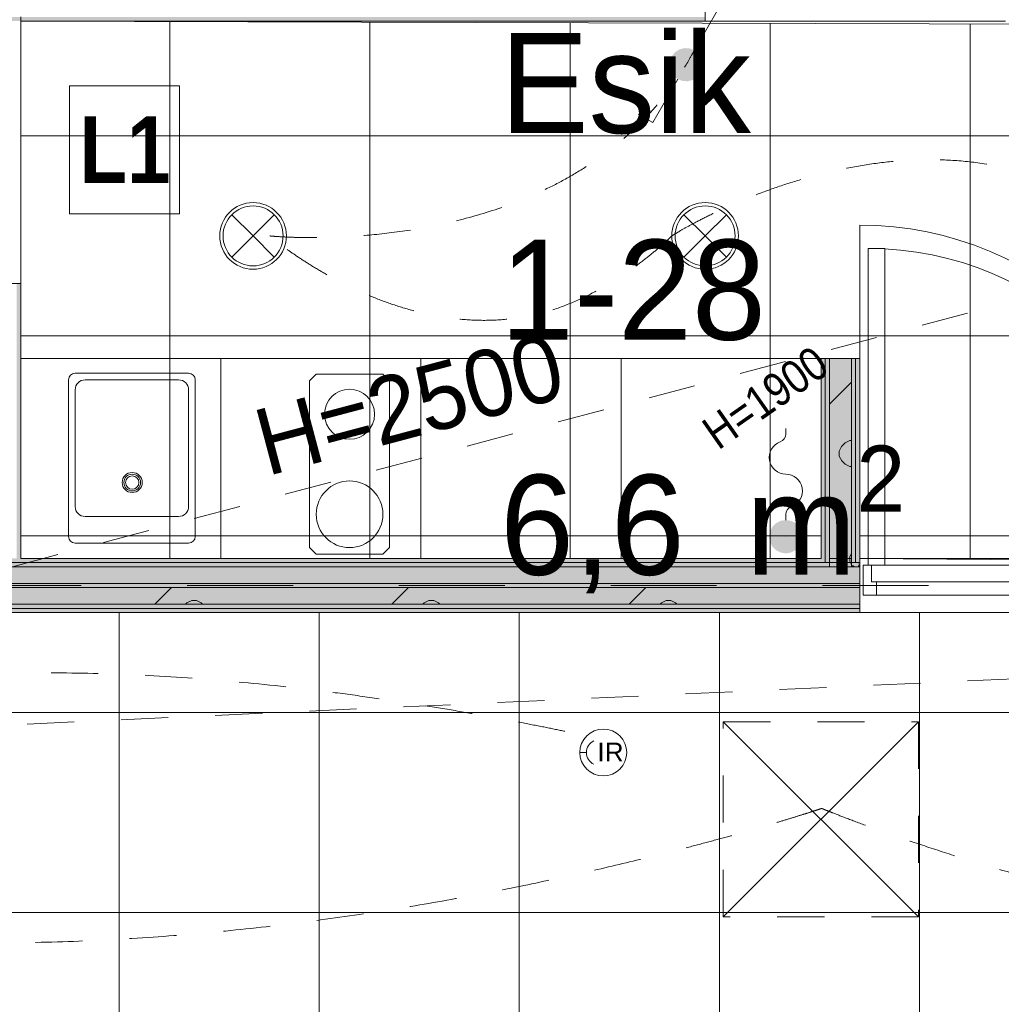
# Model space of a CAD drawing. Header units: millimetres. Extents: x -2932 to 42461, y -10716 to 17298.
# Tile 129 of 168: x 24700 to 27644, y 6545 to 9499. Entities that reach past the tile are written whole.
import ezdxf

# ---------------------------------------------------------------- set-up
doc = ezdxf.new("R2010")
doc.units = ezdxf.units.MM
doc.header["$MEASUREMENT"] = 0
for name, pattern in [('Dash', [635, 317.5, -317.5]), ('Small Dashed', [282.222222, 141.111111, -141.111111]), ('Wipeout_Contour', [1000, 0, -1000])]:
    doc.linetypes.add(name, pattern=pattern)
for name, color, linetype, lineweight in [('0_Pen_No__1', 7, 'Continuous', 13), ('_ hall_Pen_No__2', 8, 'Continuous', 15), ('_Tuletõkketsoon_Pen_No__20', 1, 'Continuous', 0), ('ARCHICAD Doors_Pen_No__19', 255, 'Continuous', 0), ('ARCHICAD Zone Stamps_Pen_No__1', 7, 'Continuous', 13), ('Common Edges_Pen_No__1', 7, 'Continuous', 13), ('Cut Pattern-1_Pen_No__2', 8, 'Continuous', 15), ('Cut Pattern-3_Pen_No__1', 7, 'Continuous', 13), ('Doors-1_Pen_No__1', 7, 'Continuous', 13), ('Doors_Pen_No__1', 7, 'Continuous', 13), ('I-WALL.IFC Model_Pen_No__1', 7, 'Continuous', 13), ('I-WALL.IFC Model_Pen_No__19', 255, 'Continuous', 0), ('Plan Swing_Pen_No__1', 7, 'Continuous', 13), ('SA_LAGI_Pen_No__1', 7, 'Continuous', 13), ('SA_LAGI_Pen_No__2', 8, 'Continuous', 15), ('SA_VALGUSTI_Pen_No__20', 1, 'Continuous', 0), ('SA_Valgustus_Pen_No__20', 1, 'Continuous', 0), ('Walls-1_Pen_No__1', 7, 'Continuous', 13), ('Walls_Pen_No__1', 7, 'Continuous', 13)]:
    doc.layers.add(name, color=color, linetype=linetype, lineweight=lineweight)
doc.layers.add('I-WALL.IFC Model', color=7, linetype='Continuous')
doc.layers.add('SA_LAGI_Pen_No__102', color=7, linetype='Continuous', lineweight=13, true_color=0xcccccc)
doc.styles.add('GENERATED_STYLE_1', font='txt', dxfattribs={"width": 0.95})
doc.styles.add('GENERATED_STYLE_2', font='txt', dxfattribs={"width": 0.84})
doc.styles.add('GENERATED_STYLE_3', font='txt')
doc.styles.add('GENERATED_STYLE_4', font='txt', dxfattribs={"width": 0.84})
doc.dimstyles.new('GENERATED_STYLE__3', dxfattribs={"dimtxt": 200, "dimasz": 152, "dimexe": 0.18, "dimexo": 0.0625, "dimgap": 0.09, "dimtad": 1, "dimdec": 0, "dimzin": 0, "dimdsep": 46, "dimtxsty": 'GENERATED_STYLE_2', "dimblk": 'ARROWHEAD_2', "dimblk1": 'ARROWHEAD_2', "dimblk2": 'ARROWHEAD_2', "dimcen": 0.09, "dimse1": 1, "dimse2": 1, "dimclrd": 7, "dimclre": 7, "dimclrt": 7, "dimadec": 0, "dimazin": 0, "dimtfac": 1, "dimtdec": 4, "dimtmove": 0, "dimatfit": 3, "dimfxl": 0, "dimtolj": 1, "dimtzin": 0, "dimarcsym": 0})
pattern_1 = [(45, (-3e-10, 2e-10), (0, 35.35534), [0.99999, -48.99987]), (315, (3.89, 0.707), (0, 35.35534), [0.99999, -48.99987]), (90, (-0.354, -2.12), (-35.35528, 0), [1.06066, -34.29462]), (71.565, (-0.354, -1.061), (3.16e-05, 35.3553043), [1.118075, -110.685214]), (288.435, (4.596, 2e-10), (-3.16e-05, 35.3553043), [1.118075, -110.685214]), (270, (4.95, -1.06), (35.35528, 0), [1.06066, -34.29462]), (251.565, (4.95, -2.121), (3.16e-05, 35.3553043), [1.118075, -110.685214]), (225, (4.596, -3.182), (0, 35.35534), [0.99999, -48.99987]), (161.565, (1.768, -4.243), (-141.4210514, 35.355386), [1.118075, -110.685214]), (135, (0.707, -3.89), (0, 35.35534), [0.99999, -48.99987]), (108.435, (-3e-10, -3.182), (-3.16e-05, 35.3553043), [1.118075, -110.685214]), (180, (2.83, -4.243), (0, 35.35528), [1.06066, -34.29462]), (198.435, (3.889, -3.889), (141.4210514, 35.355386), [1.118075, -110.685214]), (0, (-7.778, -10.253), (0, 35.35528), [1.06066, -34.29462]), (90, (-9.9, -13.435), (-35.35528, 0), [1.06066, -34.29462]), (71.565, (-9.9, -12.374), (3.16e-05, 35.3553043), [1.118075, -110.685214]), (45, (-9.546, -11.314), (0, 35.35534), [0.99999, -48.99987]), (315, (-5.657, -10.607), (0, 35.35534), [0.99999, -48.99987]), (288.435, (-4.95, -11.314), (-3.16e-05, 35.3553043), [1.118075, -110.685214]), (270, (-4.596, -12.374), (35.35528, 0), [1.06066, -34.29462]), (251.565, (-4.596, -13.435), (3.16e-05, 35.3553043), [1.118075, -110.685214]), (225, (-4.95, -14.496), (0, 35.35534), [0.99999, -48.99987]), (161.565, (-7.778, -15.556), (-141.4210514, 35.355386), [1.118075, -110.685214]), (135, (-8.84, -15.203), (0, 35.35534), [0.99999, -48.99987]), (108.435, (-9.546, -14.496), (-3.16e-05, 35.3553043), [1.118075, -110.685214]), (180, (-6.718, -15.556), (0, 35.35528), [1.06066, -34.29462]), (198.435, (-5.657, -15.203), (141.4210514, 35.355386), [1.118075, -110.685214]), (18.435, (-8.839, -10.607), (70.710443, 35.3553227), [1.118075, -110.685214]), (341.565, (-6.718, -10.253), (-70.710443, 35.3553227), [1.118075, -110.685214]), (0, (13.08, -8.485), (0, 35.35528), [1.06066, -34.29462]), (90, (10.96, -11.667), (-35.35528, 0), [1.06066, -34.29462]), (71.565, (10.96, -10.607), (3.16e-05, 35.3553043), [1.118075, -110.685214]), (45, (11.314, -9.546), (0, 35.35534), [0.99999, -48.99987]), (315, (15.203, -8.84), (0, 35.35534), [0.99999, -48.99987]), (288.435, (15.91, -9.546), (-3.16e-05, 35.3553043), [1.118075, -110.685214]), (270, (16.263, -10.607), (35.35528, 0), [1.06066, -34.29462]), (251.565, (16.263, -11.667), (3.16e-05, 35.3553043), [1.118075, -110.685214]), (225, (15.91, -12.728), (0, 35.35534), [0.99999, -48.99987]), (161.565, (13.081, -13.789), (-141.4210514, 35.355386), [1.118075, -110.685214]), (135, (12.02, -13.435), (0, 35.35534), [0.99999, -48.99987]), (108.435, (11.314, -12.728), (-3.16e-05, 35.3553043), [1.118075, -110.685214]), (180, (14.142, -13.79), (0, 35.35528), [1.06066, -34.29462]), (198.435, (15.203, -13.435), (141.4210514, 35.355386), [1.118075, -110.685214]), (18.435, (12.021, -8.839), (70.710443, 35.3553227), [1.118075, -110.685214]), (341.565, (14.142, -8.485), (-70.710443, 35.3553227), [1.118075, -110.685214]), (0, (1.768, 1.06), (0, 35.35528), [1.06066, -34.29462]), (18.435, (0.707, 0.707), (70.710443, 35.3553227), [1.118075, -110.685214]), (341.565, (2.828, 1.061), (-70.710443, 35.3553227), [1.118075, -110.685214]), (0, (-5.657, 13.79), (0, 35.35528), [1.06066, -34.29462]), (90, (-7.778, 10.607), (-35.35528, 0), [1.06066, -34.29462]), (71.565, (-7.778, 11.667), (3.16e-05, 35.3553043), [1.118075, -110.685214]), (45, (-7.425, 12.728), (0, 35.35534), [0.99999, -48.99987]), (315, (-3.536, 13.435), (0, 35.35534), [0.99999, -48.99987]), (288.435, (-2.828, 12.728), (-3.16e-05, 35.3553043), [1.118075, -110.685214]), (270, (-2.475, 11.667), (35.35528, 0), [1.06066, -34.29462]), (251.565, (-2.475, 10.607), (3.16e-05, 35.3553043), [1.118075, -110.685214]), (225, (-2.828, 9.546), (0, 35.35534), [0.99999, -48.99987]), (161.565, (-5.657, 8.485), (-141.4210514, 35.355386), [1.118075, -110.685214]), (135, (-6.718, 8.84), (0, 35.35534), [0.99999, -48.99987]), (108.435, (-7.425, 9.546), (-3.16e-05, 35.3553043), [1.118075, -110.685214]), (180, (-4.596, 8.485), (0, 35.35528), [1.06066, -34.29462]), (198.435, (-3.536, 8.839), (141.4210514, 35.355386), [1.118075, -110.685214]), (18.435, (-6.718, 13.435), (70.710443, 35.3553227), [1.118075, -110.685214]), (341.565, (-4.596, 13.789), (-70.710443, 35.3553227), [1.118075, -110.685214]), (0, (9.546, 10.96), (0, 35.35528), [1.06066, -34.29462]), (90, (7.425, 7.778), (-35.35528, 0), [1.06066, -34.29462]), (71.565, (7.425, 8.839), (3.16e-05, 35.3553043), [1.118075, -110.685214]), (45, (7.778, 9.9), (0, 35.35534), [0.99999, -48.99987]), (315, (11.667, 10.607), (0, 35.35534), [0.99999, -48.99987]), (288.435, (12.374, 9.9), (-3.16e-05, 35.3553043), [1.118075, -110.685214]), (270, (12.728, 8.84), (35.35528, 0), [1.06066, -34.29462]), (251.565, (12.728, 7.778), (3.16e-05, 35.3553043), [1.118075, -110.685214]), (225, (12.374, 6.718), (0, 35.35534), [0.99999, -48.99987]), (161.565, (9.546, 5.657), (-141.4210514, 35.355386), [1.118075, -110.685214]), (135, (8.485, 6.01), (0, 35.35534), [0.99999, -48.99987]), (108.435, (7.778, 6.718), (-3.16e-05, 35.3553043), [1.118075, -110.685214]), (180, (10.607, 5.657), (0, 35.35528), [1.06066, -34.29462]), (198.435, (11.667, 6.01), (141.4210514, 35.355386), [1.118075, -110.685214]), (18.435, (8.485, 10.607), (70.710443, 35.3553227), [1.118075, -110.685214]), (341.565, (10.607, 10.96), (-70.710443, 35.3553227), [1.118075, -110.685214])]
pattern_2 = [(180, (-3e-10, 2e-10), (355.6, 355.6), [14.224, -696.974]), (90, (-46.23, 32), (355.6, 355.6), [14.224, -696.974]), (225, (24.9, 17.8), (-355.599, 355.599), [15.087, -487.807]), (206.565, (14.22, 7.11), (355.6, 355.5993), [15.9035, -1574.3865]), (63.435, (-46.23, 46.23), (355.5993, 355.6), [15.9035, -1574.3865]), (45, (-39.1, 60.45), (-355.599, 355.599), [15.087, -487.807]), (26.565, (-28.45, 71.12), (355.6, 355.5993), [15.9035, -1574.3865]), (360, (-14.22, 78.23), (355.6, 355.6), [14.224, -696.974]), (296.565, (24.89, 60.45), (-1066.7965, 1777.9974), [15.9035, -1574.3865]), (270, (32, 46.23), (355.6, 355.6), [14.224, -696.974]), (243.435, (32, 32), (355.5993, 355.6), [15.9035, -1574.3865]), (315, (14.2, 71.1), (355.599, 355.599), [15.087, -487.807]), (333.435, (-3e-10, 78.23), (-1777.9974, 1066.7965), [15.9035, -1574.3865]), (135, (181.36, 24.9), (355.599, 355.599), [15.087, -487.807]), (225, (234.7, 35.56), (-355.599, 355.599), [15.087, -487.807]), (206.565, (224.03, 24.9), (355.6, 355.5993), [15.9035, -1574.3865]), (180, (209.8, 17.78), (355.6, 355.6), [14.224, -696.974]), (90, (163.58, 49.8), (355.6, 355.6), [14.224, -696.974]), (63.435, (163.58, 64.01), (355.5993, 355.6), [15.9035, -1574.3865]), (45, (170.7, 78.23), (-355.599, 355.599), [15.087, -487.807]), (26.565, (181.36, 88.9), (355.6, 355.5993), [15.9035, -1574.3865]), (360, (195.58, 96), (355.6, 355.6), [14.224, -696.974]), (296.565, (234.7, 78.23), (-1066.7965, 1777.9974), [15.9035, -1574.3865]), (270, (241.8, 64), (355.6, 355.6), [14.224, -696.974]), (243.435, (241.8, 49.78), (355.5993, 355.6), [15.9035, -1574.3865]), (315, (224.03, 88.9), (355.599, 355.599), [15.087, -487.807]), (333.435, (209.8, 96.01), (-1777.9974, 1066.7965), [15.9035, -1574.3865]), (153.435, (195.58, 17.78), (-1066.7975, 355.5978), [15.9035, -1574.3865]), (116.565, (170.69, 35.56), (-355.5978, 1066.7975), [15.9035, -1574.3865]), (135, (-46.23, 216.9), (355.599, 355.599), [15.087, -487.807]), (225, (7.1, 227.6), (-355.599, 355.599), [15.087, -487.807]), (206.565, (-3.56, 216.92), (355.6, 355.5993), [15.9035, -1574.3865]), (180, (-17.78, 209.8), (355.6, 355.6), [14.224, -696.974]), (90, (-64, 241.8), (355.6, 355.6), [14.224, -696.974]), (63.435, (-64.01, 256.03), (355.5993, 355.6), [15.9035, -1574.3865]), (45, (-56.9, 270.26), (-355.599, 355.599), [15.087, -487.807]), (26.565, (-46.23, 280.92), (355.6, 355.5993), [15.9035, -1574.3865]), (360, (-32, 288.04), (355.6, 355.6), [14.224, -696.974]), (296.565, (7.11, 270.26), (-1066.7965, 1777.9974), [15.9035, -1574.3865]), (270, (14.22, 256.03), (355.6, 355.6), [14.224, -696.974]), (243.435, (14.22, 241.81), (355.5993, 355.6), [15.9035, -1574.3865]), (315, (-3.56, 280.9), (355.599, 355.599), [15.087, -487.807]), (333.435, (-17.78, 288.04), (-1777.9974, 1066.7965), [15.9035, -1574.3865]), (153.435, (-32, 209.8), (-1066.7975, 355.5978), [15.9035, -1574.3865]), (116.565, (-56.9, 227.58), (-355.5978, 1066.7975), [15.9035, -1574.3865]), (135, (-28.45, 7.1), (355.599, 355.599), [15.087, -487.807]), (153.435, (-14.22, 2e-10), (-1066.7975, 355.5978), [15.9035, -1574.3865]), (116.565, (-39.12, 17.78), (-355.5978, 1066.7975), [15.9035, -1574.3865]), (135, (-81.8, -195.6), (355.599, 355.599), [15.087, -487.807]), (225, (-28.45, -184.9), (-355.599, 355.599), [15.087, -487.807]), (206.565, (-39.12, -195.58), (355.6, 355.5993), [15.9035, -1574.3865]), (180, (-53.34, -202.7), (355.6, 355.6), [14.224, -696.974]), (90, (-99.57, -170.7), (355.6, 355.6), [14.224, -696.974]), (63.435, (-99.57, -156.46), (355.5993, 355.6), [15.9035, -1574.3865]), (45, (-92.46, -142.24), (-355.599, 355.599), [15.087, -487.807]), (26.565, (-81.79, -131.57), (355.6, 355.5993), [15.9035, -1574.3865]), (360, (-67.56, -124.46), (355.6, 355.6), [14.224, -696.974]), (296.565, (-28.45, -142.24), (-1066.7965, 1777.9974), [15.9035, -1574.3865]), (270, (-21.34, -156.46), (355.6, 355.6), [14.224, -696.974]), (243.435, (-21.34, -170.69), (355.5993, 355.6), [15.9035, -1574.3865]), (315, (-39.1, -131.57), (355.599, 355.599), [15.087, -487.807]), (333.435, (-53.34, -124.46), (-1777.9974, 1066.7965), [15.9035, -1574.3865]), (153.435, (-67.56, -202.69), (-1066.7975, 355.5978), [15.9035, -1574.3865]), (116.565, (-92.46, -184.91), (-355.5978, 1066.7975), [15.9035, -1574.3865]), (135, (-206.25, -14.2), (355.599, 355.599), [15.087, -487.807]), (225, (-152.9, -3.55), (-355.599, 355.599), [15.087, -487.807]), (206.565, (-163.58, -14.22), (355.6, 355.5993), [15.9035, -1574.3865]), (180, (-177.8, -21.33), (355.6, 355.6), [14.224, -696.974]), (90, (-224.03, 10.67), (355.6, 355.6), [14.224, -696.974]), (63.435, (-224.03, 24.9), (355.5993, 355.6), [15.9035, -1574.3865]), (45, (-216.9, 39.1), (-355.599, 355.599), [15.087, -487.807]), (26.565, (-206.25, 49.78), (355.6, 355.5993), [15.9035, -1574.3865]), (360, (-192.02, 56.9), (355.6, 355.6), [14.224, -696.974]), (296.565, (-152.9, 39.12), (-1066.7965, 1777.9974), [15.9035, -1574.3865]), (270, (-145.8, 24.9), (355.6, 355.6), [14.224, -696.974]), (243.435, (-145.8, 10.67), (355.5993, 355.6), [15.9035, -1574.3865]), (315, (-163.6, 49.8), (355.599, 355.599), [15.087, -487.807]), (333.435, (-177.8, 56.9), (-1777.9974, 1066.7965), [15.9035, -1574.3865]), (153.435, (-192.02, -21.33), (-1066.7975, 355.5978), [15.9035, -1574.3865]), (116.565, (-216.92, -3.55), (-355.5978, 1066.7975), [15.9035, -1574.3865]), (225, (327.15, 35.56), (-355.599, 355.599), [])]

# ---------------------------------------------------------------- blocks, each defined once
blk = doc.blocks.new('*D61')
at = {"layer": '0_Pen_No__1', "color": 7, "linetype": 'Continuous', "lineweight": 13}
for p, q in [((39845.8, 12557.7), (40045.8, 12442.3)), ((40095.8, 12500), (39795.8, 12500)), ((39945.8, 9059.5), (39945.8, 12500)), ((39845.8, 9117.2), (40045.8, 9001.8)), ((40095.8, 9059.5), (39795.8, 9059.5))]:
    blk.add_line(p, q, dxfattribs=at)
at = {"color": 254, "linetype": 'Wipeout_Contour', "lineweight": 0, "ltscale": 164962.993909}
blk.add_wipeout([(39937.6, 10458.2), (39937.6, 11101.3), (39673.9, 11101.3), (39673.9, 10458.2)], dxfattribs=at)
at = {"layer": '0_Pen_No__1', "color": 7, "lineweight": 13, "insert": (39905.8, 10490), "char_height": 200, "attachment_point": 7, "rotation": 90, "style": 'GENERATED_STYLE_2'}
blk.add_mtext('\\A1;{\\pql;\\fArial|b0|i0|c0|p34;3\xa0440}', dxfattribs=at)
blk = doc.blocks.new('ARROWHEAD_2')
at = {"color": 0, "linetype": 'Continuous', "lineweight": 0}
for p, q in [((-0.378, -0.655), (0.378, 0.655)), ((0, 0), (-1, 0))]:
    blk.add_line(p, q, dxfattribs=at)

msp = doc.modelspace()

# ---------------------------------------------------------------- hatches: boundary and pattern name
at = {"layer": 'Cut Pattern-1_Pen_No__2', "linetype": 'Continuous', "lineweight": 15}
h = msp.add_hatch(dxfattribs=at)
h.set_pattern_fill('FP_19_0001', color=8, style=0, pattern_type=2)
h.set_pattern_definition(pattern_2)
h.paths.add_polyline_path([(27194.3, 8482.5), (27128.3, 8482.5), (27128.3, 7857.5), (27194.3, 7857.5)])
h = msp.add_hatch(dxfattribs=at)
h.set_pattern_fill('FP_19_0001', color=8, style=0, pattern_type=2)
h.set_pattern_definition(pattern_2)
h.paths.add_polyline_path([(22737.3, 7745), (27219.3, 7745), (27219.3, 7795), (22737.3, 7795)])
at = {"layer": 'Cut Pattern-3_Pen_No__1', "linetype": 'Continuous', "lineweight": 13}
h = msp.add_hatch(dxfattribs=at)
h.set_pattern_fill('FP_18_0001', style=0, pattern_type=2)
h.set_pattern_definition(pattern_1)
h.paths.add_polyline_path([(24690.8, 7882.5), (24703.3, 7882.5), (24703.3, 8707), (24690.8, 8707)])
h = msp.add_hatch(dxfattribs=at)
h.set_pattern_fill('FP_18_0001', style=0, pattern_type=2)
h.set_pattern_definition(pattern_1)
h.paths.add_polyline_path([(27128.3, 7870), (27128.3, 8482.5), (27115.8, 8482.5), (27115.8, 7870)])
h = msp.add_hatch(dxfattribs=at)
h.set_pattern_fill('FP_18_0001', style=0, pattern_type=2)
h.set_pattern_definition(pattern_1)
h.paths.add_polyline_path([(27206.8, 7870), (27206.8, 8482.5), (27194.3, 8482.5), (27194.3, 7870)])
h = msp.add_hatch(dxfattribs=at)
h.set_pattern_fill('FP_18_0001', style=0, pattern_type=2)
h.set_pattern_definition(pattern_1)
h.paths.add_polyline_path([(24678.3, 7857.5), (27128.3, 7857.5), (27128.3, 7870), (24678.3, 7870)])
h = msp.add_hatch(dxfattribs=at)
h.set_pattern_fill('FP_18_0001', style=0, pattern_type=2)
h.set_pattern_definition(pattern_1)
h.paths.add_polyline_path([(27194.3, 7857.5), (27219.3, 7857.5), (27219.3, 7870), (27194.3, 7870)])
h = msp.add_hatch(dxfattribs=at)
h.set_pattern_fill('FP_18_0001', style=0, pattern_type=2)
h.set_pattern_definition(pattern_1)
h.paths.add_polyline_path([(22737.3, 7732.5), (27219.3, 7732.5), (27219.3, 7745), (22737.3, 7745)])
h = msp.add_hatch(dxfattribs=at)
h.set_pattern_fill('FP_18_0001', style=0, pattern_type=2)
h.set_pattern_definition(pattern_1)
h.paths.add_polyline_path([(22737.3, 7720), (27219.3, 7720), (27219.3, 7732.5), (22737.3, 7732.5)])
at = {"layer": 'I-WALL.IFC Model', "linetype": 'Continuous', "lineweight": 0, "true_color": 0x000000}
for points in [[(26756, 9507), (23553.8, 9507), (23553.8, 9494.5), (26756, 9494.5)], [(24703.3, 7882.5), (24703.3, 8707), (24690.8, 8707), (24690.8, 7882.5)], [(27103.3, 8482.5), (27103.3, 7882.5), (27115.8, 7882.5), (27115.8, 8482.5)], [(27115.8, 8482.5), (27115.8, 7882.5), (27128.3, 7882.5), (27128.3, 8482.5)], [(27128.3, 8482.5), (27128.3, 7882.5), (27194.3, 7882.5), (27194.3, 8482.5)], [(27194.3, 8482.5), (27194.3, 7882.5), (27206.8, 7882.5), (27206.8, 8482.5)], [(27206.8, 8482.5), (27206.8, 7882.5), (27219.3, 7882.5), (27219.3, 8482.5)], [(22737.3, 7870), (27219.3, 7870), (27219.3, 7882.5), (22737.3, 7882.5)], [(22737.3, 7857.5), (27219.3, 7857.5), (27219.3, 7870), (22737.3, 7870)], [(22737.3, 7807.5), (27219.3, 7807.5), (27219.3, 7857.5), (22737.3, 7857.5)], [(22737.3, 7795), (27219.3, 7795), (27219.3, 7807.5), (22737.3, 7807.5)], [(22737.3, 7745), (27219.3, 7745), (27219.3, 7795), (22737.3, 7795)], [(22737.3, 7732.5), (27219.3, 7732.5), (27219.3, 7745), (22737.3, 7745)], [(22737.3, 7720), (27219.3, 7720), (27219.3, 7732.5), (22737.3, 7732.5)]]:
    msp.add_hatch(color=178, dxfattribs=at).paths.add_polyline_path(points)
at = {"layer": 'SA_LAGI_Pen_No__102', "linetype": 'Continuous', "lineweight": 13, "true_color": 0xcccccc}
h = msp.add_hatch(dxfattribs=at)
h.set_pattern_fill('Grid_60x60_0001', color=254, style=0, pattern_type=2)
h.set_pattern_definition([(9e-12, (6397.8, 6820), (0, 600), []), (90, (6397.8, 6820), (-600, 0), [])])
h.paths.add_polyline_path([(6397.8, 7700), (6397.8, 6520), (33711.3, 6520), (33711.3, 7720), (11870, 7720), (11870, 7905), (8516, 7905), (8516, 7700)])
at = {"layer": 'SA_Valgustus_Pen_No__20', "linetype": 'Continuous', "lineweight": 0}
for points in [[(26665, 9400.9), (26655.1, 9388.7), (26698.4, 9363.7)], [(26678.1, 9409.4), (26665, 9400.9), (26698.4, 9363.7)], [(26693.2, 9413.5), (26678.1, 9409.4), (26698.4, 9363.7)], [(26708.8, 9412.6), (26693.2, 9413.5), (26698.4, 9363.7)], [(26723.4, 9407), (26708.8, 9412.6), (26698.4, 9363.7)], [(26735.6, 9397.2), (26723.4, 9407), (26698.4, 9363.7)], [(26744.1, 9384.1), (26735.6, 9397.2), (26698.4, 9363.7)], [(26649.5, 9374.1), (26648.7, 9358.5), (26698.4, 9363.7)], [(26655.1, 9388.7), (26649.5, 9374.1), (26698.4, 9363.7)], [(26748.1, 9369), (26744.1, 9384.1), (26698.4, 9363.7)], [(26747.3, 9353.3), (26748.1, 9369), (26698.4, 9363.7)], [(26648.7, 9358.5), (26652.7, 9343.4), (26698.4, 9363.7)], [(26652.7, 9343.4), (26661.3, 9330.3), (26698.4, 9363.7)], [(26661.3, 9330.3), (26673.4, 9320.4), (26698.4, 9363.7)], [(26673.4, 9320.4), (26688, 9314.8), (26698.4, 9363.7)], [(26688, 9314.8), (26703.6, 9314), (26698.4, 9363.7)], [(26731.9, 9326.6), (26741.7, 9338.7), (26698.4, 9363.7)], [(26718.7, 9318.1), (26731.9, 9326.6), (26698.4, 9363.7)], [(26703.6, 9314), (26718.7, 9318.1), (26698.4, 9363.7)], [(26741.7, 9338.7), (26747.3, 9353.3), (26698.4, 9363.7)], [(26957, 7976.9), (26949.9, 7963), (26997.4, 7947.5)], [(26968, 7988), (26957, 7976.9), (26997.4, 7947.5)], [(26982, 7995.1), (26968, 7988), (26997.4, 7947.5)], [(26997.4, 7997.5), (26982, 7995.1), (26997.4, 7947.5)], [(27012.9, 7995.1), (26997.4, 7997.5), (26997.4, 7947.5)], [(27026.8, 7988), (27012.9, 7995.1), (26997.4, 7947.5)], [(27037.9, 7976.9), (27026.8, 7988), (26997.4, 7947.5)], [(27045, 7963), (27037.9, 7976.9), (26997.4, 7947.5)], [(26949.9, 7963), (26947.4, 7947.5), (26997.4, 7947.5)], [(26947.4, 7947.5), (26949.9, 7932.1), (26997.4, 7947.5)], [(26949.9, 7932.1), (26957, 7918.1), (26997.4, 7947.5)], [(26957, 7918.1), (26968, 7907.1), (26997.4, 7947.5)], [(26968, 7907.1), (26982, 7899.9), (26997.4, 7947.5)], [(26982, 7899.9), (26997.4, 7897.5), (26997.4, 7947.5)], [(27047.4, 7947.5), (27045, 7963), (26997.4, 7947.5)], [(27045, 7932.1), (27047.4, 7947.5), (26997.4, 7947.5)], [(27037.9, 7918.1), (27045, 7932.1), (26997.4, 7947.5)], [(27026.8, 7907.1), (27037.9, 7918.1), (26997.4, 7947.5)], [(27012.9, 7899.9), (27026.8, 7907.1), (26997.4, 7947.5)], [(26997.4, 7897.5), (27012.9, 7899.9), (26997.4, 7947.5)]]:
    msp.add_hatch(color=1, dxfattribs=at).paths.add_polyline_path(points)

# ---------------------------------------------------------------- linework, layer by layer
at = {"layer": '_ hall_Pen_No__2', "color": 8, "linetype": 'Continuous', "lineweight": 15}
for p, q in [((24703.3, 8482.5), (27103.3, 8482.5)), ((25303.3, 7882.5), (25303.3, 8482.5)), ((25903.3, 7882.5), (25903.3, 8482.5)), ((26503.3, 7882.5), (26503.3, 8482.5)), ((25206.7, 8438.2), (24866.7, 8438.2)), ((25589.4, 8434.8), (25569.4, 8414.8)), ((25789.4, 8434.8), (25589.4, 8434.8)), ((25809.4, 8414.8), (25789.4, 8434.8)), ((24846.7, 8418.2), (24846.7, 7948.2)), ((25176.7, 8418.2), (24896.7, 8418.2)), ((25226.7, 7948.2), (25226.7, 8418.2)), ((25569.4, 8414.8), (25569.4, 7914.8)), ((25809.4, 7914.8), (25809.4, 8414.8)), ((24866.7, 8388.2), (24866.7, 8038.2)), ((25206.7, 8038.2), (25206.7, 8388.2)), ((25176.7, 8008.2), (24896.7, 8008.2)), ((24866.7, 7928.2), (25206.7, 7928.2)), ((25569.4, 7914.8), (25589.4, 7894.8)), ((25589.4, 7894.8), (25789.4, 7894.8)), ((25789.4, 7894.8), (25809.4, 7914.8))]:
    msp.add_line(p, q, dxfattribs=at)
for centre, radius in [((25689.4, 8314.8), 75), ((25037.6, 8110.1), 30), ((25037.6, 8110.1), 25), ((25037.6, 8110.1), 20), ((25689.4, 8014.8), 100)]:
    msp.add_circle(centre, radius, dxfattribs=at)
for centre, radius, start, end in [((24866.7, 8418.2), 20, 90, 180), ((25206.7, 8418.2), 20, 0, 90), ((24896.7, 8388.2), 30, 90, 180), ((25176.7, 8388.2), 30, 0, 90), ((24896.7, 8038.2), 30, 180, 270), ((25176.7, 8038.2), 30, 270, 0), ((24866.7, 7948.2), 20, 180, 270), ((25206.7, 7948.2), 20, 270, 0)]:
    msp.add_arc(centre, radius, start, end, dxfattribs=at)
at = {"layer": '_Tuletõkketsoon_Pen_No__20', "color": 1, "linetype": 'Dash', "lineweight": 0}
msp.add_line((22662.3, 7801.3), (33792.5, 7801.3), dxfattribs=at)
at = {"layer": 'ARCHICAD Doors_Pen_No__19', "color": 255, "linetype": 'Continuous', "lineweight": 0}
msp.add_line((27219.3, 7882.5), (27219.3, 8882.5), dxfattribs=at)
msp.add_arc((27219.3, 7882.5), 1000, 0, 90, dxfattribs=at)
at = {"layer": 'Common Edges_Pen_No__1', "color": 7, "linetype": 'Continuous', "lineweight": 13}
for p, q in [((27115.8, 7870), (27115.8, 8482.5)), ((27128.3, 7857.5), (27128.3, 8482.5)), ((27194.3, 7857.5), (27194.3, 8482.5)), ((27206.8, 7870), (27206.8, 8482.5)), ((27115.8, 7870), (24690.8, 7870)), ((27219.3, 7870), (27206.8, 7870)), ((27219.3, 7857.5), (22737.3, 7857.5)), ((27219.3, 7807.5), (22737.3, 7807.5)), ((27219.3, 7795), (22737.3, 7795)), ((27219.3, 7745), (22737.3, 7745)), ((27219.3, 7732.5), (22737.3, 7732.5))]:
    msp.add_line(p, q, dxfattribs=at)
at = {"layer": 'Doors-1_Pen_No__1', "color": 7, "linetype": 'Continuous', "lineweight": 13}
for p, q in [((27244.3, 7862.5), (27244.3, 8812.5)), ((27244.3, 8812.5), (27294.3, 8812.5)), ((27294.3, 8812.5), (27294.3, 7862.5)), ((27229.3, 7862.5), (27244.3, 7862.5)), ((27229.3, 7772.5), (27229.3, 7862.5)), ((27294.3, 7862.5), (27244.3, 7862.5)), ((27254.3, 7862.5), (27254.3, 7812.5)), ((27254.3, 7812.5), (27269.3, 7812.5)), ((27269.3, 7812.5), (27269.3, 7772.5)), ((27269.3, 7772.5), (27229.3, 7772.5))]:
    msp.add_line(p, q, dxfattribs=at)
at = {"layer": 'Doors_Pen_No__1', "color": 7, "linetype": 'Continuous', "lineweight": 13}
for p, q in [((28184.3, 7862.5), (27294.3, 7862.5)), ((27269.3, 7812.5), (28169.3, 7812.5)), ((28169.3, 7772.5), (27269.3, 7772.5))]:
    msp.add_line(p, q, dxfattribs=at)
at = {"layer": 'I-WALL.IFC Model_Pen_No__1', "color": 7, "linetype": 'Continuous', "lineweight": 13}
for p, q in [((26756, 9610.5), (26756, 9494.5)), ((24703.3, 8707), (24587.3, 8707)), ((27115.8, 8482.5), (27115.8, 7882.5)), ((27128.3, 8482.5), (27128.3, 7882.5)), ((27194.3, 8482.5), (27194.3, 7882.5)), ((27206.8, 8482.5), (27206.8, 7882.5)), ((22737.3, 7870), (27219.3, 7870)), ((27219.3, 7720), (27219.3, 7882.5)), ((22737.3, 7857.5), (27219.3, 7857.5)), ((22737.3, 7807.5), (27219.3, 7807.5)), ((22737.3, 7795), (27219.3, 7795)), ((22737.3, 7745), (27219.3, 7745)), ((22737.3, 7732.5), (27219.3, 7732.5))]:
    msp.add_line(p, q, dxfattribs=at)
at = {"layer": 'I-WALL.IFC Model_Pen_No__1', "color": 7, "linetype": 'Continuous', "lineweight": 13, "flags": 128}
for points in [[(24703.3, 9494.5), (26756, 9494.5)], [(24703.3, 7882.5), (24703.3, 8707)], [(27103.3, 8482.5), (27103.3, 7882.5)], [(27219.3, 8482.5), (27103.3, 8482.5)], [(27219.3, 7882.5), (27219.3, 8482.5)], [(27103.3, 7882.5), (24703.3, 7882.5)], [(27194.3, 7882.5), (27128.3, 7882.5)], [(27128.3, 7882.5), (27194.3, 7882.5)], [(22737.3, 7720), (27219.3, 7720)]]:
    msp.add_lwpolyline(points, dxfattribs=at)
at = {"layer": 'I-WALL.IFC Model_Pen_No__19', "color": 255, "linetype": 'Continuous', "lineweight": 0}
for p, q in [((26756, 9494.5), (27656, 9494.5)), ((28219.3, 7882.5), (27219.3, 7882.5)), ((27219.3, 7720), (28219.3, 7720))]:
    msp.add_line(p, q, dxfattribs=at)
at = {"layer": 'Plan Swing_Pen_No__1', "color": 7, "linetype": 'Continuous', "lineweight": 13}
msp.add_arc((27244.3, 7862.5), 950, 0, 90, dxfattribs=at)
at = {"layer": 'SA_LAGI_Pen_No__1', "color": 7, "linetype": 'Small Dashed', "lineweight": 13}
for p, q in [((24678.3, 7857.5), (28827.5, 8959.2)), ((6397.8, 6545), (33792.5, 7801.3))]:
    msp.add_line(p, q, dxfattribs=at)
at = {"layer": 'SA_LAGI_Pen_No__2', "color": 8, "linetype": 'Continuous', "lineweight": 15, "flags": 128}
msp.add_lwpolyline([(6397.8, 7700), (8516, 7700), (8516, 7905), (11870, 7905), (11870, 7720), (33711.3, 7720), (33711.3, 6520), (6397.8, 6520)], close=True, dxfattribs=at)
at = {"layer": 'SA_VALGUSTI_Pen_No__20', "color": 1, "linetype": 'Continuous', "lineweight": 0}
for p, q in [((25400, 8850), (25336.4, 8913.6)), ((25400, 8850), (25463.6, 8913.6)), ((26755.5, 8850), (26691.9, 8913.6)), ((26755.5, 8850), (26819.2, 8913.6)), ((25400, 8850), (25336.4, 8786.4)), ((25400, 8850), (25463.6, 8786.4)), ((26755.5, 8850), (26691.9, 8786.4)), ((26755.5, 8850), (26819.2, 8786.4)), ((26810, 6807.4), (27395.2, 7392.6)), ((27395.2, 6807.4), (26810, 7392.6))]:
    msp.add_line(p, q, dxfattribs=at)
at = {"layer": 'SA_VALGUSTI_Pen_No__20', "color": 1, "linetype": 'Small Dashed', "lineweight": 0}
for p, q in [((26810, 7392.6), (27395.2, 7392.6)), ((26810, 6807.4), (26810, 7392.6)), ((27395.2, 7392.6), (27395.2, 6807.4)), ((27395.2, 6807.4), (26810, 6807.4))]:
    msp.add_line(p, q, dxfattribs=at)
at = {"layer": 'SA_VALGUSTI_Pen_No__20', "color": 1, "linetype": 'Continuous', "lineweight": 0}
for centre in [(25400, 8850), (26755.5, 8850)]:
    msp.add_circle(centre, 90, dxfattribs=at)
for centre, start, end in [((25400, 8850), 0, 180), ((26755.5, 8850), 0, 180), ((25400, 8850), 180, 0), ((26755.5, 8850), 180, 0)]:
    msp.add_arc(centre, 100, start, end, dxfattribs=at)
at = {"layer": 'SA_VALGUSTI_Pen_No__20', "color": 1, "linetype": 'Small Dashed', "lineweight": 0}
for points, knots in [([(25450, 8850), (25450, 8850), (25842.3, 8808.5), (26212.4, 8961), (26397.1, 9037.2), (26576.3, 9161.6), (26698.4, 9363.7), (26711.3, 9385.1), (26723.4, 9407), (26723.4, 9407)], [0, 0, 0, 0, 1, 1, 1, 2, 2, 2, 3, 3, 3, 3]), ([(26655.5, 8850), (26655.5, 8850), (27213.9, 9209.6), (27757.9, 9026.9), (27941.1, 8965.4), (28100, 8850), (28100, 8850)], [0, 0, 0, 0, 1, 1, 1, 2, 2, 2, 2]), ([(26655.5, 8850), (26655.5, 8850), (26501.2, 8693.9), (26300.4, 8629), (25866.6, 8488.9), (25450, 8850), (25450, 8850)], [0, 0, 0, 0, 1, 1, 1, 2, 2, 2, 2]), ([(22297.4, 7130.2), (22297.4, 7130.2), (23629.3, 7585.7), (25001.2, 7535.1), (25723.7, 7508.5), (26432.5, 7342.4), (26432.5, 7342.4)], [0, 0, 0, 0, 1, 1, 1, 2, 2, 2, 2]), ([(27104.8, 7132.3), (27104.8, 7132.3), (25741.4, 6667.6), (24340.4, 6736.2), (23298.7, 6787.3), (22297.4, 7130.2), (22297.4, 7130.2)], [0, 0, 0, 0, 1, 1, 1, 2, 2, 2, 2]), ([(27104.8, 7132.3), (27104.8, 7132.3), (28022, 6749.4), (28995.8, 6706.6), (30165.5, 6655.3), (31294.8, 7100), (31294.8, 7100)], [0, 0, 0, 0, 1, 1, 1, 2, 2, 2, 2])]:
    msp.add_open_spline(points, degree=3, knots=knots, dxfattribs=at)
at = {"layer": 'SA_Valgustus_Pen_No__20', "color": 1, "linetype": 'Continuous', "lineweight": 0}
for p, q in [((26723.4, 9407), (26798.4, 9536.9)), ((26698.4, 9363.7), (26698.5, 9363.7)), ((26673.4, 9320.4), (26598.4, 9190.5)), ((26598.4, 9190.5), (26555.1, 9215.5)), ((26997.4, 8272.5), (26997.4, 8255.7)), ((26997.4, 8272.5), (26997.5, 8272.5)), ((26997.4, 7997.5), (26997.4, 8014.3)), ((26997.4, 7947.5), (26997.5, 7947.5)), ((26450, 7370.3), (26450.1, 7370.3)), ((26450, 7370.3), (26450.1, 7370.3)), ((26379.7, 7300), (26379.7, 7300)), ((26379.7, 7300), (26379.7, 7300)), ((26450, 7300), (26450.1, 7300)), ((26520.3, 7300), (26520.4, 7300)), ((26520.3, 7300), (26520.4, 7300)), ((26450, 7229.7), (26450.1, 7229.7)), ((26450, 7229.7), (26450.1, 7229.7))]:
    msp.add_line(p, q, dxfattribs=at)
at = {"layer": 'SA_Valgustus_Pen_No__20', "color": 1, "linetype": 'Continuous', "lineweight": 0, "flags": 128}
msp.add_lwpolyline([(26399.4, 7300), (26379.7, 7300)], dxfattribs=at)
at = {"layer": 'SA_Valgustus_Pen_No__20', "color": 1, "linetype": 'Continuous', "lineweight": 0}
msp.add_circle((26450, 7300), 70.3, dxfattribs=at)
for centre, radius, start, end in [((26972.4, 8255.7), 25, 289.4712, 0), ((26997.4, 8185), 50, 109.4712, 270), ((26997.4, 8085), 50, 289.4712, 90), ((27022.4, 8014.3), 25, 109.4712, 180), ((26438.1, 7300), 38.7, 114.7878, 245.2122)]:
    msp.add_arc(centre, radius, start, end, dxfattribs=at)
at = {"layer": 'Walls-1_Pen_No__1', "color": 7, "linetype": 'Continuous', "lineweight": 13}
for p, q in [((24703.3, 9507), (24703.3, 9494.5)), ((24703.3, 8707), (24587.3, 8707)), ((24703.3, 7882.5), (24703.3, 8707)), ((27103.3, 8482.5), (27103.3, 7882.5)), ((27219.3, 8482.5), (27103.3, 8482.5)), ((27219.3, 7720), (27219.3, 8482.5)), ((27103.3, 7882.5), (24703.3, 7882.5)), ((17672, 7720), (27219.3, 7720))]:
    msp.add_line(p, q, dxfattribs=at)
at = {"layer": 'Walls_Pen_No__1', "color": 7, "linetype": 'Continuous', "lineweight": 13}
for p, q in [((24703.3, 9494.5), (24703.3, 8707)), ((27219.3, 7882.5), (27244.3, 7882.5)), ((27294.3, 7882.5), (28219.3, 7882.5)), ((28219.3, 7720), (27219.3, 7720))]:
    msp.add_line(p, q, dxfattribs=at)

# ---------------------------------------------------------------- texts
at = {"layer": 'ARCHICAD Zone Stamps_Pen_No__1', "color": 7, "lineweight": 13, "char_height": 300, "attachment_point": 1, "style": 'GENERATED_STYLE_1'}
for s, insert in [('\\A1;{\\pql;\\pt0,100;\\fSwis721 Lt BT|b0|i0|c0|p34;11,8\\fSwis721 Lt BT|b0|i0|c0|p34;\\A1{\\H.66x;\\S^  ;}\\fSwis721 Lt BT|b0|i0|c0|p34; m\\fSwis721 Lt BT|b0|i0|c0|p34;\\A1{\\H.66x;\\S2^  ;}}', (24885.2, 10587.6)), ('\\A1;{\\pql;\\pt0;\\fSwis721 Lt BT|b0|i0|c0|p34;Esik}', (26140.7, 9458.5)), ('\\A1;{\\pql;\\pt0;\\fSwis721 Lt BT|b0|i0|c0|p34;1-28}', (26140.7, 8838.5)), ('\\A1;{\\pql;\\pt0,100;\\fSwis721 Lt BT|b0|i0|c0|p34;6,6\\fSwis721 Lt BT|b0|i0|c0|p34;\\A1{\\H.66x;\\S^  ;}\\fSwis721 Lt BT|b0|i0|c0|p34; m\\fSwis721 Lt BT|b0|i0|c0|p34;\\A1{\\H.66x;\\S2^  ;}}', (26140.7, 8220.9))]:
    msp.add_mtext(s, dxfattribs=dict(at, insert=insert))
at = {"layer": 'SA_LAGI_Pen_No__1', "color": 7, "linetype": 'Continuous', "lineweight": 13, "insert": (25842.8, 8442.3), "char_height": 200, "attachment_point": 2, "rotation": 14.8703, "style": 'GENERATED_STYLE_1'}
msp.add_mtext('\\A1;{\\pqc;\\fSwis721 Lt BT|b0|i0|c0|p34;H=2500}', dxfattribs=at)
at = {"layer": 'SA_VALGUSTI_Pen_No__20', "color": 1, "linetype": 'Continuous', "lineweight": 0, "insert": (26907.2, 8406.2), "char_height": 100, "attachment_point": 2, "rotation": 35, "style": 'GENERATED_STYLE_2'}
msp.add_mtext('\\A1;{\\pqc;\\fArial|b0|i0|c0|p34;H=1900}', dxfattribs=at)
at = {"layer": 'SA_Valgustus_Pen_No__20', "color": 1, "linetype": 'Continuous', "lineweight": 0, "insert": (26432.5, 7301.5), "char_height": 56.25, "attachment_point": 4, "style": 'GENERATED_STYLE_3'}
msp.add_mtext('\\A1;{\\pql;\\fArial|b0|i0|c0|p34;IR}', dxfattribs=at)

# ---------------------------------------------------------------- next in the draw order: dimensions: what is measured, and where the dimension line sits
at = {"color": 7, "linetype": 'Continuous', "lineweight": 13}
dim = msp.add_linear_dim(base=(39945.7644, 12500), p1=(37760, 9059.5014), p2=(25220, 12500), angle=90, dimstyle='GENERATED_STYLE__3', dxfattribs=at)
dim.commit()
dim.dimension.update_dxf_attribs({"geometry": '*D61', "text_midpoint": (39805.7644, 10843.2457), "dimtype": 160, "text_rotation": 90})

# ---------------------------------------------------------------- next in the draw order: wipeouts: each hides what was drawn before it
at = {"color": 7, "linetype": 'Continuous', "lineweight": 13, "ltscale": 106486.318492}
msp.add_wipeout([(24849.1, 9300), (25179.4, 9300), (25179.4, 8916.5), (24849.1, 8916.5)], dxfattribs=at).dxf.layer = 'SA_LAGI_Pen_No__1'

# ---------------------------------------------------------------- next in the draw order: hatches: boundary and pattern name
at = {"layer": 'SA_LAGI_Pen_No__102', "linetype": 'Continuous', "lineweight": 13, "true_color": 0xcccccc}
h = msp.add_hatch(dxfattribs=at)
h.set_pattern_fill('Grid_60x60_0001', color=254, style=0, pattern_type=2)
h.set_pattern_definition([(0, (25750, 9150), (0, 600), []), (90, (25750, 9150), (-600, 0), [])])
h.paths.add_polyline_path([(24703.3, 9494.5), (24703.3, 7882.5), (27103.3, 7882.5), (27103.3, 8482.5), (27219.3, 8482.5), (27219.3, 7882.5), (28782, 7870), (28789.5, 9482)])

# ---------------------------------------------------------------- next in the draw order: linework, layer by layer
at = {"layer": 'SA_LAGI_Pen_No__1', "color": 7, "linetype": 'Continuous', "lineweight": 13, "flags": 128}
msp.add_lwpolyline([(24849.1, 9300), (25179.4, 9300), (25179.4, 8916.5), (24849.1, 8916.5)], close=True, dxfattribs=at)
at = {"layer": 'SA_LAGI_Pen_No__2', "color": 8, "linetype": 'Continuous', "lineweight": 15, "flags": 128}
msp.add_lwpolyline([(24703.3, 9494.5), (28789.5, 9482), (28782, 7870), (27219.3, 7882.5), (27219.3, 8482.5), (27103.3, 8482.5), (27103.3, 7882.5), (24703.3, 7882.5)], close=True, dxfattribs=at)
at = {"layer": 'Walls-1_Pen_No__1', "color": 7, "linetype": 'Continuous', "lineweight": 13}
for p, q in [((26756, 9494.5), (26756, 9610.5)), ((24703.3, 9494.5), (26756, 9494.5))]:
    msp.add_line(p, q, dxfattribs=at)
at = {"layer": 'Walls_Pen_No__1', "color": 7, "linetype": 'Continuous', "lineweight": 13}
msp.add_line((27656, 9494.5), (26756, 9494.5), dxfattribs=at)

# ---------------------------------------------------------------- next in the draw order: texts
at = {"layer": 'SA_LAGI_Pen_No__1', "color": 7, "linetype": 'Continuous', "lineweight": 13, "insert": (24879.1, 9208.3), "char_height": 200, "attachment_point": 1, "style": 'GENERATED_STYLE_4'}
msp.add_mtext('\\A1;{\\pql;\\fArial|b1|i0|c0|p34;L1}', dxfattribs=at)

doc.saveas('drawing.dxf')
